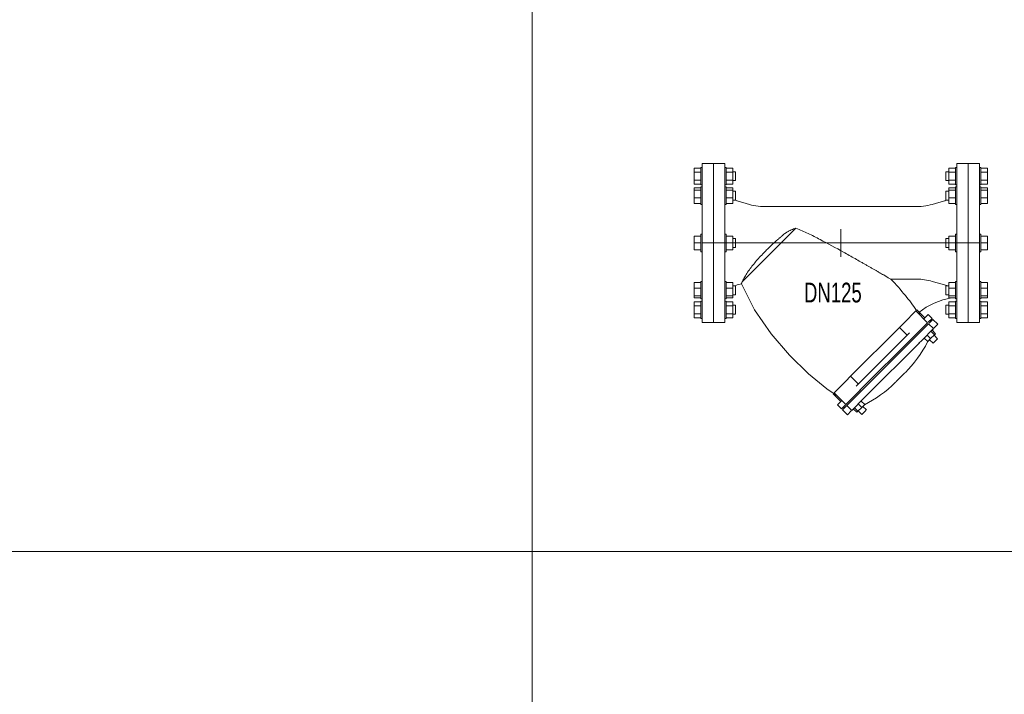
# Model space of a CAD drawing. Header units: millimetres. Extents: x 2339 to 23224, y 1509 to 18979.
# Tile 39 of 124: x 10363 to 11958, y 5977 to 7071. Entities that reach past the tile are written whole.
import ezdxf

# ---------------------------------------------------------------- set-up
doc = ezdxf.new("R2010")
doc.units = ezdxf.units.MM
doc.set_wipeout_variables(frame=1)
doc.layers.get('0').update_dxf_attribs({"lineweight": 0})
doc.styles.add('DISOCP', font='disocp.shx', dxfattribs={"width": 0.6})

# ---------------------------------------------------------------- blocks, each defined once
blk = doc.blocks.new('*U215')
for p, q in [((-200, 125), (-218, 125)), ((-218, -125), (-218, 125)), ((-200, 125), (-200, -125)), ((-182, 125), (-200, 125)), ((-200, -125), (-200, 125)), ((-182, 125), (-182, -125)), ((200, 125), (182, 125)), ((182, -125), (182, 125)), ((218, 125), (200, 125)), ((200, -125), (200, 125)), ((200, 125), (200, -125)), ((218, 125), (218, -125)), ((-230.4, 111.3), (-230.4, 117.6)), ((-220.1, 117.6), (-230.4, 117.6)), ((-230.4, 98.7), (-230.4, 111.3)), ((-220.1, 111.3), (-230.4, 111.3)), ((-218, 118.7), (-220.1, 118.7)), ((-220.1, 105), (-220.1, 118.7)), ((-179.9, 118.7), (-182, 118.7)), ((-179.9, 118.7), (-179.9, 105)), ((-169.6, 117.6), (-179.9, 117.6)), ((-169.6, 111.3), (-179.9, 111.3)), ((-169.6, 117.6), (-169.6, 111.3)), ((-165.2, 112), (-169.6, 112)), ((-169.6, 111.3), (-169.6, 98.7)), ((-165.2, 111.8), (-165.2, 105)), ((169.6, 112), (165.2, 112)), ((165.2, 105), (165.2, 112)), ((169.6, 111.3), (169.6, 117.6)), ((179.9, 117.6), (169.6, 117.6)), ((169.6, 98.7), (169.6, 111.3)), ((179.9, 111.3), (169.6, 111.3)), ((182, 118.7), (179.9, 118.7)), ((179.9, 105), (179.9, 118.7)), ((220.1, 118.7), (218, 118.7)), ((220.1, 118.7), (220.1, 105)), ((230.4, 117.6), (220.1, 117.6)), ((230.4, 111.3), (220.1, 111.3)), ((230.4, 117.6), (230.4, 111.3)), ((230.4, 111.3), (230.4, 98.7)), ((-230.4, 92.4), (-230.4, 98.7)), ((-230.4, 98.7), (-220.1, 98.7)), ((-220.1, 91.3), (-220.1, 105)), ((-179.9, 105), (-179.9, 91.3)), ((-179.9, 98.7), (-169.6, 98.7)), ((-169.6, 98.7), (-169.6, 92.4)), ((-169.6, 98), (-165.2, 98)), ((-165.2, 105), (-165.2, 98)), ((165.2, 98), (165.2, 105)), ((165.2, 98), (169.6, 98)), ((169.6, 92.4), (169.6, 98.7)), ((169.6, 98.7), (179.9, 98.7)), ((179.9, 91.3), (179.9, 105)), ((220.1, 105), (220.1, 91.3)), ((220.1, 98.7), (230.4, 98.7)), ((230.4, 98.7), (230.4, 92.4)), ((-220.1, 92.4), (-230.4, 92.4)), ((-230.4, 83.2), (-230.4, 86.4)), ((-220.1, 86.4), (-230.4, 86.4)), ((-230.4, 71), (-230.4, 83.2)), ((-220.1, 83.2), (-230.4, 83.2)), ((-220.1, 91.3), (-218, 91.3)), ((-218, 88), (-220.1, 88)), ((-220.1, 64.5), (-220.1, 88)), ((-218, 88), (-220.1, 88)), ((-220.1, 87.5), (-220.1, 87.5)), ((-182, 91.3), (-179.9, 91.3)), ((-179.9, 88), (-182, 88)), ((-179.9, 88), (-182, 88)), ((-169.6, 92.4), (-179.9, 92.4)), ((-179.9, 88), (-179.9, 64.5)), ((-179.9, 87.5), (-179.9, 87.5)), ((-169.6, 86.4), (-179.9, 86.4)), ((-169.6, 83.2), (-179.9, 83.2)), ((-169.6, 86.4), (-169.6, 83.2)), ((-169.6, 83.2), (-169.6, 71)), ((-165.2, 81.3), (-169.6, 81.3)), ((-165.2, 81.3), (-169.6, 81.3)), ((-165.2, 81.3), (-165.2, 69.3)), ((-165.2, 81), (-165.2, 81)), ((169.6, 81.3), (165.2, 81.3)), ((165.2, 69.3), (165.2, 81.3)), ((169.6, 81.3), (165.2, 81.3)), ((165.2, 81), (165.2, 81)), ((179.9, 92.4), (169.6, 92.4)), ((169.6, 83.2), (169.6, 86.4)), ((179.9, 86.4), (169.6, 86.4)), ((169.6, 71), (169.6, 83.2)), ((179.9, 83.2), (169.6, 83.2)), ((179.9, 91.3), (182, 91.3)), ((182, 88), (179.9, 88)), ((179.9, 64.5), (179.9, 88)), ((182, 88), (179.9, 88)), ((179.9, 87.5), (179.9, 87.5)), ((218, 91.3), (220.1, 91.3)), ((220.1, 88), (218, 88)), ((220.1, 88), (218, 88)), ((230.4, 92.4), (220.1, 92.4)), ((220.1, 88), (220.1, 64.5)), ((220.1, 87.5), (220.1, 87.5)), ((230.4, 86.4), (220.1, 86.4)), ((230.4, 83.2), (220.1, 83.2)), ((230.4, 86.4), (230.4, 83.2)), ((230.4, 83.2), (230.4, 71)), ((-230.4, 62.1), (-230.4, 71)), ((-220.1, 71), (-230.4, 71)), ((-230.4, 62.1), (-220.1, 62.1)), ((-220.1, 60.5), (-220.1, 64.5)), ((-169.6, 71), (-179.9, 71)), ((-179.9, 64.5), (-179.9, 60.5)), ((-179.9, 62.1), (-169.6, 62.1)), ((-169.6, 71), (-169.6, 62.1)), ((-169.6, 67.2), (-165.2, 67.2)), ((-165.2, 69.3), (-165.2, 67.2)), ((-165.2, 67.5), (-165.2, 67.5)), ((-143.6, 60.6), (-162.7, 66)), ((162.7, 66), (143.6, 60.6)), ((165.2, 67.2), (165.2, 69.3)), ((165.2, 67.5), (165.2, 67.5)), ((165.2, 67.2), (169.6, 67.2)), ((169.6, 62.1), (169.6, 71)), ((179.9, 71), (169.6, 71)), ((169.6, 62.1), (179.9, 62.1)), ((179.9, 60.5), (179.9, 64.5)), ((230.4, 71), (220.1, 71)), ((220.1, 64.5), (220.1, 60.5)), ((220.1, 62.1), (230.4, 62.1)), ((230.4, 71), (230.4, 62.1)), ((-220.1, 60.5), (-218, 60.5)), ((-182, 60.5), (-179.9, 60.5)), ((81.7, 57.1), (-119.3, 57.1)), ((119.3, 57.1), (81.7, 57.1)), ((179.9, 60.5), (182, 60.5)), ((218, 60.5), (220.1, 60.5)), ((-70.4, 23.4), (-154.9, -61.1)), ((0, 21.9), (0, -21.9)), ((-230.4, 0), (-230.4, 10.9)), ((-220.1, 10.9), (-230.4, 10.9)), ((-218, 13.7), (-220.1, 13.7)), ((-220.1, 13.7), (-220.1, 13.3)), ((-220.1, -13.7), (-220.1, 13.7)), ((-218, 0), (218, 0)), ((-179.9, 13.7), (-182, 13.7)), ((-179.9, 13.7), (-179.9, -13.7)), ((-179.9, 13.3), (-179.9, 13.7)), ((-169.6, 10.9), (-179.9, 10.9)), ((-169.6, 10.9), (-169.6, 0)), ((-165.2, 7), (-169.6, 7)), ((-165.2, 7), (-165.2, -7)), ((-165.2, 6.8), (-165.2, 7)), ((169.6, 7), (165.2, 7)), ((165.2, 7), (165.2, 6.8)), ((165.2, -7), (165.2, 7)), ((169.6, 0), (169.6, 10.9)), ((179.9, 10.9), (169.6, 10.9)), ((182, 13.7), (179.9, 13.7)), ((179.9, 13.7), (179.9, 13.3)), ((179.9, -13.7), (179.9, 13.7)), ((220.1, 13.7), (218, 13.7)), ((220.1, 13.7), (220.1, -13.7)), ((220.1, 13.3), (220.1, 13.7)), ((230.4, 10.9), (220.1, 10.9)), ((230.4, 10.9), (230.4, 0)), ((-230.4, -10.9), (-230.4, 0)), ((-220.1, 0), (-230.4, 0)), ((-220.1, -10.9), (-230.4, -10.9)), ((-220.1, -13.3), (-220.1, -13.7)), ((-220.1, -13.7), (-218, -13.7)), ((-182, -13.7), (-179.9, -13.7)), ((-169.6, 0), (-179.9, 0)), ((-169.6, -10.9), (-179.9, -10.9)), ((-179.9, -13.7), (-179.9, -13.3)), ((-169.6, 0), (-169.6, -10.9)), ((-169.6, -7), (-165.2, -7)), ((-165.2, -7), (-165.2, -6.8)), ((165.2, -6.8), (165.2, -7)), ((165.2, -7), (169.6, -7)), ((169.6, -10.9), (169.6, 0)), ((179.9, 0), (169.6, 0)), ((179.9, -10.9), (169.6, -10.9)), ((179.9, -13.3), (179.9, -13.7)), ((179.9, -13.7), (182, -13.7)), ((218, -13.7), (220.1, -13.7)), ((230.4, 0), (220.1, 0)), ((230.4, -10.9), (220.1, -10.9)), ((220.1, -13.7), (220.1, -13.3)), ((230.4, 0), (230.4, -10.9)), ((-218, -60.5), (-220.1, -60.5)), ((-220.1, -64.5), (-220.1, -60.5)), ((-179.9, -60.5), (-182, -60.5)), ((-179.9, -60.5), (-179.9, -64.5)), ((81.7, -56.8), (78.7, -56.8)), ((78.8, -56.9), (81.7, -56.9)), ((81.7, -56.9), (119.3, -56.9)), ((182, -60.5), (179.9, -60.5)), ((179.9, -64.5), (179.9, -60.5)), ((220.1, -60.5), (218, -60.5)), ((220.1, -60.5), (220.1, -64.5)), ((-230.4, -71), (-230.4, -62.1)), ((-220.1, -62.1), (-230.4, -62.1)), ((-230.4, -83.2), (-230.4, -71)), ((-220.1, -71), (-230.4, -71)), ((-220.1, -88), (-220.1, -64.5)), ((-169.6, -62.1), (-179.9, -62.1)), ((-179.9, -64.5), (-179.9, -88)), ((-169.6, -71), (-179.9, -71)), ((-169.6, -62.1), (-169.6, -71)), ((-165.2, -67.2), (-169.6, -67.2)), ((-169.6, -71), (-169.6, -83.2)), ((-165.2, -67.2), (-165.2, -69.3)), ((-165.2, -67.5), (-165.2, -67.5)), ((-165.2, -69.3), (-165.2, -81.3)), ((-162.7, -66), (-156.1, -64.1)), ((169.6, -67.2), (165.2, -67.2)), ((165.2, -69.3), (165.2, -67.2)), ((165.2, -81.3), (165.2, -69.3)), ((169.6, -71), (169.6, -62.1)), ((179.9, -62.1), (169.6, -62.1)), ((169.6, -83.2), (169.6, -71)), ((179.9, -71), (169.6, -71)), ((179.9, -88), (179.9, -64.5)), ((230.4, -62.1), (220.1, -62.1)), ((220.1, -64.5), (220.1, -88)), ((230.4, -71), (220.1, -71)), ((230.4, -62.1), (230.4, -71)), ((230.4, -71), (230.4, -83.2)), ((-230.4, -86.4), (-230.4, -83.2)), ((-220.1, -83.2), (-230.4, -83.2)), ((-220.1, -86.4), (-230.4, -86.4)), ((-230.4, -98.7), (-230.4, -92.4)), ((-220.1, -92.4), (-230.4, -92.4)), ((-220.1, -87.5), (-220.1, -87.5)), ((-220.1, -88), (-218, -88)), ((-220.1, -88), (-218, -88)), ((-218, -91.3), (-220.1, -91.3)), ((-220.1, -105), (-220.1, -91.3)), ((-182, -88), (-179.9, -88)), ((-182, -88), (-179.9, -88)), ((-179.9, -91.3), (-182, -91.3)), ((-169.6, -83.2), (-179.9, -83.2)), ((-169.6, -86.4), (-179.9, -86.4)), ((-179.9, -87.5), (-179.9, -87.5)), ((-179.9, -91.3), (-179.9, -105)), ((-169.6, -92.4), (-179.9, -92.4)), ((-169.6, -81.3), (-165.2, -81.3)), ((-169.6, -81.3), (-165.2, -81.3)), ((-169.6, -83.2), (-169.6, -86.4)), ((-169.6, -92.4), (-169.6, -98.7)), ((-165.2, -81), (-165.2, -81)), ((165.2, -81.3), (169.6, -81.3)), ((169.6, -86.4), (169.6, -83.2)), ((179.9, -83.2), (169.6, -83.2)), ((179.9, -86.4), (169.6, -86.4)), ((169.6, -98.7), (169.6, -92.4)), ((179.9, -92.4), (169.6, -92.4)), ((179.9, -87.5), (179.9, -87.5)), ((179.9, -88), (182, -88)), ((179.9, -88), (182, -88)), ((182, -91.3), (179.9, -91.3)), ((179.9, -105), (179.9, -91.3)), ((218, -88), (220.1, -88)), ((218, -88), (220.1, -88)), ((220.1, -91.3), (218, -91.3)), ((230.4, -83.2), (220.1, -83.2)), ((230.4, -86.4), (220.1, -86.4)), ((220.1, -87.5), (220.1, -87.5)), ((220.1, -91.3), (220.1, -105)), ((230.4, -92.4), (220.1, -92.4)), ((230.4, -83.2), (230.4, -86.4)), ((230.4, -92.4), (230.4, -98.7)), ((-230.4, -111.3), (-230.4, -98.7)), ((-220.1, -98.7), (-230.4, -98.7)), ((-220.1, -118.7), (-220.1, -105)), ((-169.6, -98.7), (-179.9, -98.7)), ((-179.9, -105), (-179.9, -118.7)), ((-165.2, -98), (-169.6, -98)), ((-169.6, -98.7), (-169.6, -111.3)), ((-165.2, -98), (-165.2, -105)), ((-165.2, -105), (-165.2, -112)), ((99.5, -125.3), (118, -106.9)), ((136.4, -125.3), (118, -106.9)), ((118.5, -106.4), (119.6, -105.3)), ((131.8, -117.5), (119.6, -105.3)), ((169.6, -98), (165.2, -98)), ((165.2, -105), (165.2, -98)), ((165.2, -112), (165.2, -105)), ((169.6, -111.3), (169.6, -98.7)), ((179.9, -98.7), (169.6, -98.7)), ((179.9, -118.7), (179.9, -105)), ((230.4, -98.7), (220.1, -98.7)), ((220.1, -105), (220.1, -118.7)), ((230.4, -98.7), (230.4, -111.3)), ((-230.4, -117.6), (-230.4, -111.3)), ((-220.1, -111.3), (-230.4, -111.3)), ((-220.1, -117.6), (-230.4, -117.6)), ((-220.1, -118.7), (-218, -118.7)), ((-182, -118.7), (-179.9, -118.7)), ((-169.6, -111.3), (-179.9, -111.3)), ((-169.6, -117.6), (-179.9, -117.6)), ((-169.6, -111.3), (-169.6, -117.6)), ((-169.6, -112), (-165.2, -112)), ((122, -109.7), (124.2, -113.1)), ((124.2, -113.1), (122, -109.7)), ((130.8, -118.5), (137, -112.2)), ((143.3, -118.5), (137, -112.2)), ((137, -124.7), (143.3, -118.5)), ((138.6, -126.3), (144.8, -120.1)), ((141.6, -123.3), (140, -121.7)), ((152.6, -127.8), (144.8, -120.1)), ((165.2, -112), (169.6, -112)), ((169.6, -117.6), (169.6, -111.3)), ((179.9, -111.3), (169.6, -111.3)), ((179.9, -117.6), (169.6, -117.6)), ((179.9, -118.7), (182, -118.7)), ((218, -118.7), (220.1, -118.7)), ((230.4, -111.3), (220.1, -111.3)), ((230.4, -117.6), (220.1, -117.6)), ((230.4, -111.3), (230.4, -117.6)), ((-218, -125), (-200, -125)), ((-200, -125), (-182, -125)), ((15.4, -209.5), (92, -132.9)), ((92, -132.9), (99.5, -125.3)), ((104.2, -145.1), (92, -132.9)), ((136.4, -125.3), (118, -143.8)), ((119.5, -145.3), (138, -126.9)), ((145.7, -134.6), (127.3, -153.1)), ((145.7, -134.6), (138, -126.9)), ((147.1, -144.3), (141.6, -138.7)), ((143.3, -137.1), (148.8, -142.6)), ((145.5, -134.8), (144.2, -138.1)), ((146.3, -134), (152.6, -127.8)), ((182, -125), (200, -125)), ((200, -125), (218, -125)), ((23.9, -225.3), (107.9, -141.4)), ((30.1, -231.6), (114.1, -147.6)), ((31.7, -233.2), (115.7, -149.2)), ((118, -143.8), (113.5, -148.2)), ((115.1, -149.8), (119.5, -145.3)), ((127.3, -153.1), (122.8, -157.5)), ((136.5, -155), (130.9, -149.4)), ((141, -150.4), (135.4, -144.9)), ((141, -150.4), (136.5, -155)), ((139.4, -152), (145, -157.5)), ((139.4, -152), (145, -157.5)), ((147.1, -144.3), (141, -150.4)), ((150.3, -152.2), (145.1, -157.4)), ((152, -150.5), (146.5, -144.9)), ((152, -150.5), (146.5, -144.9)), ((148.8, -142.6), (147.1, -144.3)), ((151.9, -150.6), (150.3, -152.2)), ((151.9, -150.6), (151.9, -150.6)), ((39.5, -240.9), (123.4, -156.9)), ((145.1, -157.4), (145.1, -157.4)), ((7.9, -217), (15.4, -209.5)), ((27.6, -221.7), (15.4, -209.5)), ((-10.6, -235.5), (7.9, -217)), ((30.7, -231), (26.3, -235.4)), ((-12.1, -237), (0, -249.2)), ((-11.6, -236.5), (-11.3, -236.2)), ((-10.6, -235.5), (7.9, -253.9)), ((26.3, -235.4), (7.9, -253.9)), ((9.4, -255.5), (27.9, -237)), ((35.6, -244.7), (17.2, -263.2)), ((27.9, -237), (32.3, -232.6)), ((40, -240.3), (35.6, -244.7)), ((-5.2, -254.5), (1, -248.3)), ((-5.2, -254.5), (1, -260.7)), ((1, -260.7), (7.2, -254.5)), ((2.6, -262.3), (8.8, -256.1)), ((2.6, -262.3), (10.3, -270)), ((4.2, -257.5), (5.8, -259.1)), ((9.4, -255.5), (17.2, -263.2)), ((20.6, -261.7), (17.4, -263)), ((19.6, -260.7), (25.2, -266.2)), ((26.8, -264.6), (21.3, -259.1)), ((33, -258.4), (26.8, -264.6)), ((33, -258.4), (27.4, -252.9)), ((37.5, -253.9), (32, -248.4)), ((37.5, -253.9), (33, -258.4)), ((40.1, -262.4), (34.5, -256.9)), ((40.1, -262.4), (34.5, -256.9)), ((40, -262.5), (38.3, -264.2)), ((40, -262.5), (40, -262.5)), ((10.3, -270), (16.5, -263.8)), ((26.8, -264.6), (25.2, -266.2)), ((27.5, -264), (33, -269.5)), ((27.5, -264), (33, -269.5)), ((38.3, -264.2), (33.1, -269.4)), ((33.1, -269.4), (33.1, -269.4))]:
    blk.add_line(p, q)
at = {"flags": 128}
for points in [[(-166.1, 67.2), (-165.7, 67.1), (-164.6, 66.6), (-163.4, 66.2), (-162.7, 66)], [(162.7, 66), (163.8, 66.4), (165, 66.8), (166.1, 67.2), (166.1, 67.2)], [(-143.6, 60.6), (-140.2, 59.6), (-136.8, 58.9), (-133.3, 58.2), (-129.8, 57.8), (-126.3, 57.4), (-122.7, 57.2), (-119.3, 57.1)], [(119.3, 57.1), (122.8, 57.2), (126.3, 57.4), (129.9, 57.8), (133.4, 58.3), (136.8, 58.9), (140.3, 59.7), (143.6, 60.6)], [(143.6, -60.3), (153.2, -63.1), (162.7, -65.8)], [(-162.7, -66), (-163.8, -66.4), (-165, -66.8), (-166.1, -67.2), (-166.1, -67.2)], [(-5.5, -240.5), (-22.1, -229.1), (-50.6, -205.6), (-80.5, -176.5), (-109.5, -142.7), (-135.4, -105), (-156.1, -64.1)], [(-156.1, -64.1), (-135.4, -105), (-109.5, -142.7), (-80.5, -176.5), (-50.6, -205.6), (-22.1, -229.1), (-5.5, -240.5)], [(136.9, -154.5), (136.4, -155.6), (132.8, -162.2), (129, -168.7), (124.9, -175.1), (120.5, -181.2), (115.9, -187.2), (111.1, -193), (106, -198.7), (101.9, -202.9)], [(101.9, -202.9), (101.9, -202.9), (101.9, -203), (101.8, -203), (101.8, -203), (101.7, -203.1), (101.7, -203.2), (101.6, -203.3), (101.5, -203.4), (101.4, -203.5), (101.2, -203.6), (101.1, -203.7), (101, -203.9), (100.8, -204), (100.6, -204.2), (100.5, -204.4), (100.3, -204.6), (100.1, -204.8), (99.8, -205), (99.6, -205.2), (99.4, -205.4), (99.2, -205.7), (98.9, -205.9), (98.7, -206.2), (98.4, -206.4), (98.1, -206.7), (97.8, -207), (97.5, -207.3), (97.3, -207.6), (97, -207.9), (96.7, -208.2), (96.3, -208.5), (96, -208.8), (95.7, -209.1), (95.4, -209.4), (95.1, -209.7), (94.7, -210.1), (94.4, -210.4), (94.1, -210.7), (93.8, -211.1), (93.4, -211.4), (93.1, -211.7), (92.8, -212), (92.5, -212.4), (92.1, -212.7), (91.8, -213), (91.5, -213.3), (91.2, -213.6), (90.9, -214), (90.6, -214.3), (90.3, -214.6), (90, -214.9), (89.7, -215.1), (89.4, -215.4), (89.1, -215.7), (88.8, -216), (88.6, -216.2), (88.3, -216.5), (88.1, -216.7), (87.9, -217), (87.6, -217.2), (87.4, -217.4), (87.2, -217.6), (87, -217.8), (86.8, -218), (86.6, -218.2), (86.5, -218.3), (86.3, -218.5), (86.2, -218.6), (86.1, -218.8), (85.9, -218.9), (85.8, -219), (85.8, -219.1), (85.7, -219.1), (85.6, -219.2), (85.6, -219.3), (85.5, -219.3), (85.5, -219.3), (85.5, -219.3), (85.5, -219.4)], [(85.5, -219.4), (85.5, -219.3), (85.5, -219.3), (85.5, -219.3), (85.6, -219.2), (85.6, -219.2), (85.7, -219.1), (85.8, -219), (85.9, -218.9), (86, -218.8), (86.1, -218.7), (86.3, -218.6), (86.4, -218.4), (86.6, -218.3), (86.7, -218.1), (86.9, -217.9), (87.1, -217.7), (87.3, -217.5), (87.5, -217.3), (87.7, -217.1), (88, -216.9), (88.2, -216.6), (88.4, -216.4), (88.7, -216.1), (89, -215.9), (89.2, -215.6), (89.5, -215.3), (89.8, -215), (90.1, -214.7), (90.4, -214.4), (90.7, -214.1), (91, -213.8), (91.3, -213.5), (91.6, -213.2), (92, -212.9), (92.3, -212.5), (92.6, -212.2), (92.9, -211.9), (93.3, -211.6), (93.6, -211.2), (93.9, -210.9), (94.2, -210.6), (94.6, -210.2), (94.9, -209.9), (95.2, -209.6), (95.5, -209.3), (95.9, -209), (96.2, -208.6), (96.5, -208.3), (96.8, -208), (97.1, -207.7), (97.4, -207.4), (97.7, -207.1), (98, -206.9), (98.2, -206.6), (98.5, -206.3), (98.8, -206.1), (99, -205.8), (99.3, -205.6), (99.5, -205.3), (99.7, -205.1), (99.9, -204.9), (100.2, -204.7), (100.4, -204.5), (100.5, -204.3), (100.7, -204.1), (100.9, -203.9), (101, -203.8), (101.2, -203.7), (101.3, -203.5), (101.4, -203.4), (101.5, -203.3), (101.6, -203.2), (101.7, -203.1), (101.8, -203.1), (101.8, -203), (101.8, -203), (101.9, -203), (101.9, -202.9), (101.9, -202.9)], [(101.9, -203), (101.8, -203), (101.8, -203), (101.7, -203.1), (101.7, -203.2), (101.6, -203.3), (101.5, -203.4), (101.4, -203.4)], [(101.4, -203.4), (101.5, -203.3), (101.6, -203.2), (101.7, -203.1), (101.8, -203.1), (101.8, -203), (101.8, -203)], [(85.5, -219.4), (80, -224.6), (74.4, -229.6), (68.5, -234.4), (62.5, -238.9), (56.3, -243.2), (49.9, -247.3), (43.4, -251), (37, -254.4)], [(85.9, -218.9), (85.8, -219), (85.8, -219.1), (85.7, -219.1), (85.6, -219.2), (85.6, -219.3), (85.5, -219.3)], [(85.5, -219.3), (85.5, -219.3), (85.6, -219.2), (85.6, -219.2), (85.7, -219.1), (85.8, -219), (85.9, -218.9), (85.9, -218.9)]]:
    blk.add_lwpolyline(points, dxfattribs=at)
blk.add_arc((192.6, -197.9), 113, 99.3712, 128.3432)
for points, knots in [([(-119.3, -13.7), (-117.5, -11.9), (-113.8, -8.2), (-108.2, -2.9), (-103.4, 1.5), (-100, 4.5), (-98, 6.2), (-96.6, 7.5), (-95.1, 8.7), (-93.2, 10.5), (-90.7, 12.6), (-88.3, 14.6), (-86.2, 16.1), (-84.6, 17.1), (-82.9, 18.1), (-80.7, 19.3), (-76.6, 21.2), (-73, 22.6), (-70.4, 23.4)], [0, 0, 0, 0, 0.125, 0.25, 0.375, 0.4375, 0.46875, 0.5, 0.53125, 0.5625, 0.625, 0.6875, 0.71875, 0.75, 0.78125, 0.8125, 0.875, 1, 1, 1, 1]), ([(-70.4, 23.4), (-64.1, 20.7), (-51.4, 15.1), (-26.4, 2.4), (-1.7, -11.1), (19.4, -22.9), (29.7, -28.8), (35.5, -32.1), (39.1, -34.2), (41.9, -35.8), (44.8, -37.4), (48.3, -39.4), (51.7, -41.3), (54.4, -42.8), (56.3, -44), (58.2, -45.1), (60.8, -46.6), (64, -48.4), (66.9, -50), (69.1, -51.3), (70.6, -52.2), (71.9, -53), (73.6, -54.1), (76.2, -55.7), (77.9, -56.6), (78.8, -56.9)], [0, 0, 0, 0, 0.111111, 0.222222, 0.444444, 0.555556, 0.611111, 0.638889, 0.666667, 0.680556, 0.694444, 0.722222, 0.75, 0.763889, 0.777778, 0.791667, 0.805556, 0.833333, 0.861111, 0.875, 0.888889, 0.902778, 0.916667, 0.944444, 1, 1, 1, 1]), ([(119.1, -105.9), (113.5, -97.9), (100.7, -81.2), (86.7, -65.2), (78.8, -56.9)], [-0.9286666, -0.9286666, -0.9286666, -0.9286666, -0.5, 0, 0, 0, 0]), ([(162.7, -65.8), (163.9, -66.2), (165, -66.6), (166.1, -67), (166.3, -67.1), (166.4, -67.2), (166.6, -67.2)], [-1, -1, -1, -1, -0.7640053, -0.7640053, -0.7640053, -0.7303149, -0.7303149, -0.7303149, -0.7303149])]:
    blk.add_open_spline(points, degree=3, knots=knots)
for points in [[(-143.6, -42), (-140.1, -37.3), (-132.5, -27.7), (-123.8, -18.3), (-119.3, -13.7)], [(-154.9, -61.1), (-154.3, -59.8), (-152.7, -56.6), (-149.1, -50), (-145.6, -44.7), (-143.6, -42)], [(-156.1, -64.1), (-156.1, -64.1), (-155.9, -63.6), (-155.3, -62.1), (-154.9, -61.1)], [(119.3, -56.9), (123.4, -56.9), (131.6, -57.5), (139.7, -59.2), (143.6, -60.3)]]:
    blk.add_open_spline(points, degree=3)
at = {"style": 'DISOCP', "width": 0.7}
blk.add_text('DN125', height=31.1, dxfattribs=at).set_placement((-57.8, -93.5))

msp = doc.modelspace()

# ---------------------------------------------------------------- linework, layer by layer
for p, q in [((11193.1, 1508.9), (11193.1, 16868.4)), ((2339.1, 6208.9), (19193.1, 6208.9))]:
    msp.add_line(p, q)

# ---------------------------------------------------------------- block references
at = {"xscale": 1.03157894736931, "yscale": 1.03157894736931, "zscale": 1.03157894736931}
msp.add_blockref('*U215', (11693.1, 6708.9), dxfattribs=at)

doc.saveas('drawing.dxf')
